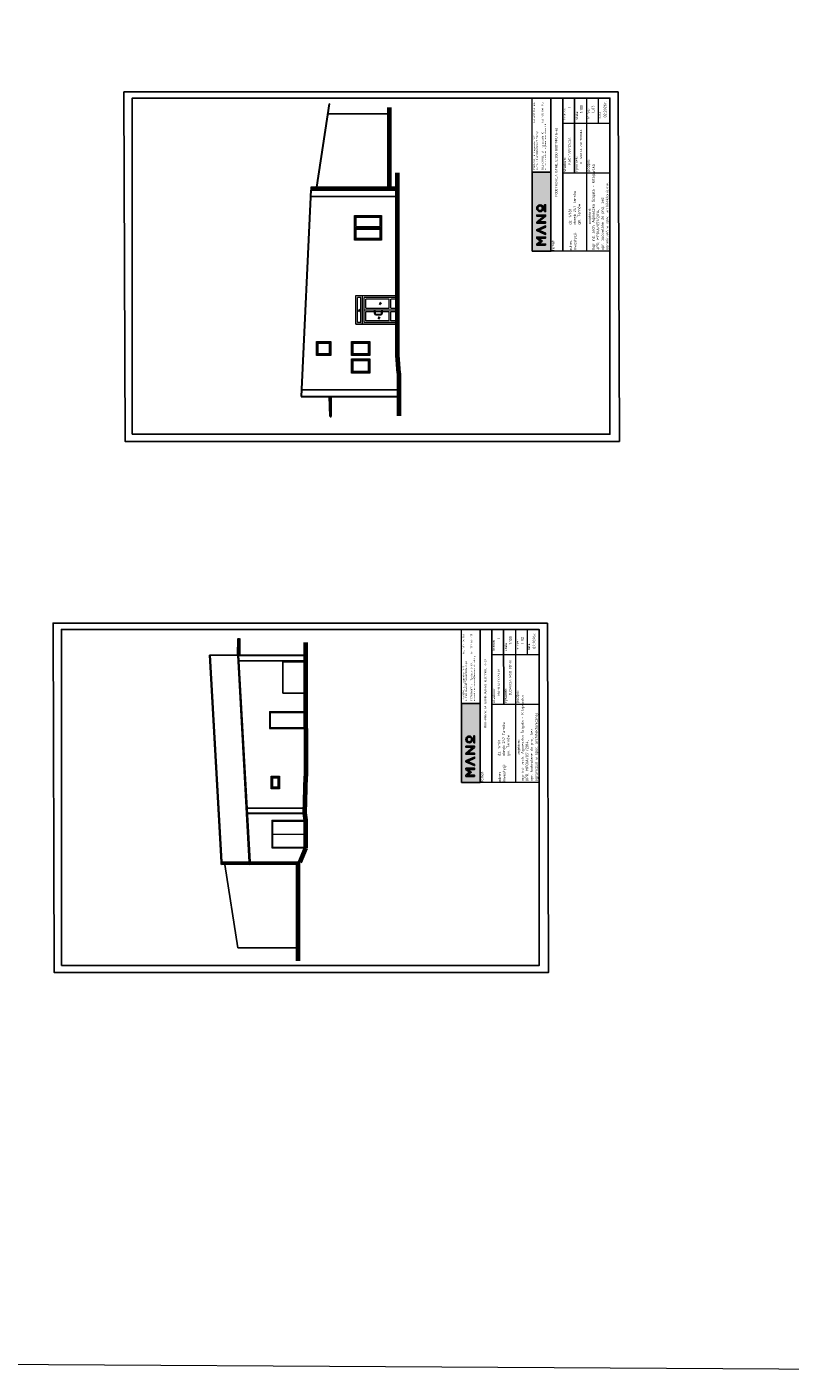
# Model space of a CAD drawing. Header units: millimetres. Extents: x -2948 to 78628, y 64669 to 215420.
# Tile 2 of 256: x 41663 to 46248, y 64669 to 72756. Entities that reach past the tile are written whole.
import ezdxf

# ---------------------------------------------------------------- set-up
doc = ezdxf.new("R2010")
doc.units = ezdxf.units.MM
for name, color, linetype in [('-rynny', 72, 'Continuous'), ('ELEKTR', 30, 'Continuous'), ('FORMATKA', 7, 'Continuous'), ('KONSTR.STALOWA', 42, 'Continuous'), ('UZIOM', 33, 'Continuous')]:
    doc.layers.add(name, color=color, linetype=linetype)
for name, color, linetype, lineweight in [('-stolarka', 103, 'Continuous', 13), ('BUDYNEK', 7, 'Continuous', 70), ('OPIS', 2, 'Continuous', 13), ('ramka', 7, 'Continuous', 0), ('SCIANY', 7, 'Continuous', 30), ('STOLARKA', 3, 'Continuous', 13), ('WYMIAR', 5, 'Continuous', 13)]:
    doc.layers.add(name, color=color, linetype=linetype, lineweight=lineweight)
doc.styles.add('100', font='isocpeur.ttf', dxfattribs={"height": 1})
doc.styles.add('agulka', font='isocpeur.ttf', dxfattribs={"height": 1})
doc.styles.add('MtXpl_Calibri_Light', font='calibril.ttf')
doc.styles.add('style2', font='romans.shx', dxfattribs={"width": 0.7})
doc.dimstyles.new('100', dxfattribs={"dimscale": 80, "dimtxt": 0.2, "dimasz": 0.2, "dimexe": 1.25, "dimexo": 0.625, "dimgap": 0.05, "dimtad": 1, "dimdec": 0, "dimdsep": 46, "dimlunit": 6, "dimtxsty": 'style2', "dimblk1": 'TICK', "dimblk2": 'TICK', "dimsah": 1, "dimcen": 0.2, "dimse1": 1, "dimse2": 1, "dimclrd": 256, "dimclrt": 2, "dimadec": 0, "dimazin": 0, "dimtfac": 1, "dimtdec": 0, "dimtix": 1, "dimtmove": 1, "dimatfit": 0, "dimldrblk": 'DOTSMALL', "dimfxl": 1, "dimtolj": 1, "dimtzin": 0, "dimarcsym": 0})

# ---------------------------------------------------------------- blocks, each defined once
blk = doc.blocks.new('G$C58D6D2C9')
at = {"layer": 'STOLARKA', "ltscale": 2}
for p, q in [((-81, 153), (-81, 10)), ((-76, 158), (-76, 5)), ((-71, 158), (-71, 5)), ((-66, 153), (-66, 10))]:
    blk.add_line(p, q, dxfattribs=at)
for points in [[(0, 0), (-147, 0), (-147, 163), (0, 163)], [(-147, 163), (0, 163), (0, 0), (-147, 0)], [(-142, 158), (-5, 158), (-5, 5), (-142, 5)]]:
    blk.add_lwpolyline(points, close=True, dxfattribs=at)
for points in [[(-81, 10), (-137, 10), (-137, 153), (-81, 153)], [(-66, 153), (-10, 153), (-10, 10), (-66, 10)]]:
    blk.add_lwpolyline(points, dxfattribs=at)
blk = doc.blocks.new('LOGO')
at = {"true_color": 0xf9f9f9}
h = blk.add_hatch(color=7, dxfattribs=at)
h.dxf.hatch_style = 1
h.paths.add_polyline_path([(-3, 131, 1), (-73, 131, 1)])
h.paths.add_polyline_path([(-62, 131, -1), (-14, 131, -1)], flags=16)
h.paths.add_polyline_path([(-118, 91), (-118, 165), (-107, 165), (-107, 76), (-119, 76), (-178, 147), (-178, 76), (-189, 76), (-189, 165), (-180, 165)])
h.paths.add_polyline_path([(-304, 76), (-265, 165), (-256, 165), (-217, 76), (-229, 76), (-261, 148), (-293, 76), (-304, 76), (-265, 165)])
h.paths.add_polyline_path([(-73, 85), (-3, 85), (-3, 76), (-73, 76)])
h.paths.add_polyline_path([(-413, 76), (-402, 76), (-402, 148), (-372, 110), (-342, 148), (-342, 76), (-331, 76), (-331, 165), (-343, 165), (-372, 128), (-402, 165), (-413, 165)])
at = {"color": 7, "true_color": 0xf9f9f9}
for points in [[(-413, 76), (-413, 165), (-402, 165), (-372, 128), (-343, 165), (-331, 165), (-331, 76)], [(-402, 76), (-402, 148), (-372, 110), (-342, 148), (-342, 76)], [(-331, 76), (-331, 165), (-343, 165), (-372, 128)], [(-304, 76), (-265, 165), (-256, 165)], [(-304, 76), (-265, 165), (-256, 165), (-217, 76)], [(-293, 76), (-261, 148), (-229, 76)], [(-265, 165), (-256, 165)], [(-217, 76), (-256, 165), (-265, 165)], [(-256, 165), (-265, 165)], [(-304, 76), (-293, 76)], [(-217, 76), (-229, 76)], [(-73, 85), (-3, 85)], [(-73, 76), (-3, 76)]]:
    blk.add_lwpolyline(points, dxfattribs=at)
for points in [[(-413, 76), (-402, 76), (-402, 148), (-372, 110), (-342, 148), (-342, 76), (-331, 76), (-331, 165), (-343, 165), (-372, 128), (-402, 165), (-413, 165), (-413, 76)], [(-304, 76), (-265, 165), (-256, 165), (-217, 76), (-229, 76), (-261, 148), (-293, 76), (-304, 76), (-265, 165)], [(-118, 91), (-118, 165), (-107, 165), (-107, 76), (-119, 76), (-178, 147), (-178, 76), (-189, 76), (-189, 165), (-180, 165), (-118, 91)], [(-73, 85), (-3, 85), (-3, 76), (-73, 76)]]:
    blk.add_lwpolyline(points, close=True, dxfattribs=at)
for radius in [34.7, 23.9]:
    blk.add_circle((-38, 131), radius, dxfattribs=at)
blk = doc.blocks.new('TICK')
at = {"color": 5}
for p, q in [((-1, 0), (1, 0)), ((0, -0.75), (0, 0.75))]:
    blk.add_line(p, q, dxfattribs=at)
at = {"const_width": 0.1}
blk.add_lwpolyline([(-0.35, -0.35), (0.35, 0.35)], dxfattribs=at)
blk = doc.blocks.new('*D848')
at = {"layer": 'Defpoints', "color": 0, "ltscale": 2, "transparency": 16777216}
for p in [(4399.3, 70695.6), (54245.7, 70695.6), (55222.3, 70764.6)]:
    blk.add_point(p, dxfattribs=at)
at = {"layer": 'WYMIAR', "lineweight": -2, "ltscale": 2, "transparency": 16777216}
blk.add_line((54245.7, 70748.6), (54245.7, 70711.6), dxfattribs=at)
at = {"layer": 'WYMIAR', "lineweight": -2, "ltscale": 2, "transparency": 16777216, "xscale": 16, "yscale": 16, "zscale": 16}
for p, rotation in [((54245.7, 70764.6), 90), ((54245.7, 70695.6), 270)]:
    blk.add_blockref('TICK', p, dxfattribs=dict(at, rotation=rotation))
at = {"layer": 'WYMIAR', "color": 2, "ltscale": 2, "transparency": 16777216, "insert": (54233.7, 70730.1), "char_height": 16, "attachment_point": 5, "rotation": 90, "style": 'style2'}
blk.add_mtext('\\A1;69', dxfattribs=at)
blk = doc.blocks.new('_DotSmall')
at = {"layer": 'OPIS', "color": 0, "const_width": 0.5}
blk.add_lwpolyline([(-0.0625, 0, 1), (0.0625, 0, 1)], format="xyb", close=True, dxfattribs=at)

msp = doc.modelspace()

# ---------------------------------------------------------------- hatches: boundary and pattern name
at = {"true_color": 0x000000, "transparency": 33554559}
h = msp.add_hatch(color=18, dxfattribs=at)
h.dxf.hatch_style = 1
h.paths.add_polyline_path([(44699.7, 71407.9), (44699.6, 71883.3), (44811.6, 71883.3), (44811.7, 71407.9)])
h = msp.add_hatch(color=18, dxfattribs=at)
h.dxf.hatch_style = 1
h.paths.add_polyline_path([(44273.8, 68216.4), (44273.7, 68691.8), (44385.7, 68691.9), (44385.8, 68216.4)])

# ---------------------------------------------------------------- linework, layer by layer
at = {"layer": '-rynny', "ltscale": 2}
for p, q in [((43370.3, 71781.2), (43370.3, 71796.2)), ((43375.4, 71794.2), (43889.8, 71794.2)), ((43375.4, 71783.2), (43889.8, 71783.2)), ((42830, 67723.1), (42830, 67738.1)), ((42835.1, 67736.1), (43291.6, 67736.1)), ((42835.1, 67725.1), (43291.6, 67725.1)), ((42999.7, 67723.1), (42999.7, 67738.1))]:
    msp.add_line(p, q, dxfattribs=at)
for centre in [(43370.3, 71788.7), (42830, 67730.6), (42999.7, 67730.6)]:
    msp.add_arc(centre, 7.5, 270, 90, dxfattribs=at)
at = {"layer": '-stolarka', "ltscale": 2}
for p, q in [((43119.6, 68643.9), (43119.6, 68540.9)), ((43119.6, 68643.9), (43339.6, 68643.9)), ((43123.6, 68637.4), (43123.6, 68547.4)), ((43123.6, 68637.4), (43333.6, 68637.4)), ((43333.6, 68637.4), (43333.6, 68547.4)), ((43339.6, 68540.9), (43339.6, 68643.9)), ((43119.6, 68540.9), (43333.6, 68540.9)), ((43123.6, 68547.4), (43333.6, 68547.4)), ((43333.6, 68540.9), (43339.6, 68540.9)), ((43135.6, 67989.9), (43135.6, 67823.9)), ((43135.6, 67989.9), (43339.6, 67989.9)), ((43139.6, 67984.9), (43139.6, 67828.9)), ((43139.6, 67984.9), (43339.6, 67984.9)), ((43339.6, 67823.9), (43339.6, 67989.9)), ((43139.6, 67906.9), (43339.6, 67906.9)), ((43135.6, 67823.9), (43339.6, 67823.9)), ((43139.6, 67828.9), (43339.6, 67828.9))]:
    msp.add_line(p, q, dxfattribs=at)
for points in [[(43403.8, 70781.2), (43403.8, 70866.2), (43488.8, 70866.2), (43488.8, 70781.2)], [(43408.8, 70786.2), (43408.8, 70861.2), (43483.8, 70861.2), (43483.8, 70786.2)], [(43413.8, 70791.2), (43413.8, 70856.2), (43478.8, 70856.2), (43478.8, 70791.2)], [(43131.6, 68177.9), (43131.6, 68254.9), (43181.6, 68254.9), (43181.6, 68177.9)], [(43136.6, 68182.9), (43136.6, 68249.9), (43176.6, 68249.9), (43176.6, 68182.9)], [(43141.6, 68187.9), (43141.6, 68244.9), (43171.6, 68244.9), (43171.6, 68187.9)]]:
    msp.add_lwpolyline(points, close=True, dxfattribs=at)
at = {"color": 18, "true_color": 0x000000, "const_width": 1.31}
for points in [[(44699.7, 71407.9), (44699.5, 72328), (44811.5, 72328.1), (44811.7, 71407.9)], [(44699.7, 71407.9), (44699.5, 72328), (44811.5, 72328.1), (44811.7, 71407.9)], [(44273.8, 68216.4), (44273.6, 69136.6), (44385.6, 69136.6), (44385.8, 68216.4)], [(44273.8, 68216.4), (44273.6, 69136.6), (44385.6, 69136.6), (44385.8, 68216.4)]]:
    msp.add_lwpolyline(points, close=True, dxfattribs=at)
for points in [[(44699.6, 71883.3), (44811.6, 71883.3)], [(44273.7, 68691.8), (44385.7, 68691.9)]]:
    msp.add_lwpolyline(points, dxfattribs=at)
at = {"color": 18, "true_color": 0x000000}
for points in [[(44699.7, 71407.9), (44699.6, 71883.3), (44811.6, 71883.3), (44811.7, 71407.9)], [(44273.8, 68216.4), (44273.7, 68691.8), (44385.7, 68691.9), (44385.8, 68216.4)]]:
    msp.add_lwpolyline(points, close=True, dxfattribs=at)
at = {"layer": 'BUDYNEK', "ltscale": 2}
for p, q in [((43841.7, 71794.2), (43841.7, 72271.1)), ((43889.8, 70781.2), (43889.8, 71878.9)), ((43841.7, 71778.2), (43841.7, 71783.2)), ((43897.8, 70676.2), (43897.8, 70420.4)), ((43339.6, 68643.9), (43339.6, 68981.9)), ((43339.6, 68540.9), (43339.6, 68643.9)), ((43339.6, 68540.9), (43339.6, 68254.9)), ((43333.8, 68031.9), (43339.6, 68254.9)), ((43339.6, 67989.9), (43333.8, 68031.9)), ((43339.6, 67823.9), (43339.6, 67989.9)), ((43302.9, 67738.9), (43339.6, 67823.9)), ((43291.6, 67738.9), (43291.6, 67144.4))]:
    msp.add_line(p, q, dxfattribs=at)
at = {"layer": 'BUDYNEK', "color": 0, "ltscale": 2}
for p, q in [((43897.8, 70676.2), (43889.8, 70781.2)), ((43339.6, 68981.9), (43339.6, 69057))]:
    msp.add_line(p, q, dxfattribs=at)
at = {"layer": 'ELEKTR', "ltscale": 2}
for p, q in [((43201.6, 68940.9), (43201.6, 68753.9)), ((43201.6, 68940.9), (43339.6, 68940.9)), ((43201.6, 68753.9), (43339.6, 68753.9))]:
    msp.add_line(p, q, dxfattribs=at)
at = {"layer": 'FORMATKA', "ltscale": 2}
for points in [[(45216.3, 72365.8), (45222.9, 70265.8), (42252.9, 70265.8), (42246.3, 72365.8)], [(42296.4, 70308.7), (42296.4, 72328.2), (45166.4, 72328.2), (45166.4, 70308.7)], [(44790.4, 69174.3), (44796.9, 67074.3), (41826.9, 67074.3), (41820.4, 69174.3)], [(41870.4, 67117.2), (41870.4, 69136.7), (44740.4, 69136.7), (44740.4, 67117.2)]]:
    msp.add_lwpolyline(points, close=True, dxfattribs=at)
at = {"layer": 'KONSTR.STALOWA', "ltscale": 2}
for p, q in [((43402.2, 71794.2), (43479.9, 72293.2)), ((43404.2, 71794.2), (43481.9, 72293.2)), ((43470.6, 72233.2), (43841.7, 72233.2)), ((43479.9, 72293.2), (43481.9, 72293.2)), ((43399.7, 71778.2), (43400.4, 71783.2)), ((43401.7, 71778.2), (43402.5, 71783.2)), ((42829.5, 67738.9), (42759.8, 68981.9)), ((42929.5, 68981.9), (42759.8, 68981.9)), ((42834.5, 67739.2), (42764.8, 68982.2)), ((42934.5, 68982.2), (43004.2, 67739.2)), ((42999.2, 67738.9), (42829.5, 67738.9)), ((42849.6, 67738.9), (42850, 67736.1)), ((42851.6, 67738.9), (42852, 67736.1)), ((42852.2, 67724.2), (42930.3, 67223.1)), ((43292.2, 67223.1), (42930.3, 67223.1))]:
    msp.add_line(p, q, dxfattribs=at)
at = {"layer": 'ramka', "color": 18, "true_color": 0x000000}
for p, q in [((44811.8, 71407.8), (44811.5, 72328.1)), ((44882.5, 72328.1), (44882.7, 71407.8)), ((44882.7, 71407.8), (44882.5, 72328.1)), ((44882.7, 71407.8), (44882.5, 72328.1)), ((44953.4, 72328.1), (44953.6, 71883.3)), ((44953.6, 71878.8), (44953.4, 72328.1)), ((45024.4, 72328.1), (45024.5, 71883.4)), ((45095.4, 72328.2), (45095.4, 72178)), ((45166.4, 72328.2), (45166.4, 72178)), ((45166.4, 72328.2), (45166.4, 71408.1)), ((44884.3, 72178), (45166.4, 72178)), ((44882.6, 71878.7), (45166.4, 71878.8)), ((45024.5, 71883.4), (45024.7, 71407.9)), ((44385.8, 68216.3), (44385.6, 69136.6)), ((44456.5, 69136.6), (44456.8, 68216.3)), ((44456.8, 68216.3), (44456.5, 69136.6)), ((44456.8, 68216.3), (44456.5, 69136.6)), ((44527.5, 69136.6), (44527.6, 68691.9)), ((44527.6, 68687.3), (44527.5, 69136.6)), ((44598.5, 69136.6), (44598.6, 68691.9)), ((44669.5, 69136.7), (44669.5, 68986.5)), ((44740.4, 69136.7), (44740.5, 68986.5)), ((44740.4, 69136.7), (44740.4, 68216.6)), ((44458.4, 68986.5), (44740.4, 68986.5)), ((44456.7, 68687.3), (44740.4, 68687.3)), ((44598.6, 68691.9), (44598.7, 68216.4))]:
    msp.add_line(p, q, dxfattribs=at)
for points in [[(44699.7, 71407.9), (44699.5, 72328), (44811.5, 72328.1), (44811.7, 71407.9)], [(44273.8, 68216.4), (44273.6, 69136.6), (44385.6, 69136.6), (44385.8, 68216.4)]]:
    msp.add_lwpolyline(points, close=True, dxfattribs=at)
for points in [[(45166.4, 71408.1), (44699.7, 71408.1)], [(44740.4, 68216.6), (44273.8, 68216.6)]]:
    msp.add_lwpolyline(points, dxfattribs=at)
at = {"layer": 'SCIANY', "ltscale": 2}
for p, q in [((43369.8, 71778.2), (43309.9, 70535.2)), ((43369.8, 71778.2), (43889.8, 71778.2)), ((43309.9, 70535.2), (43897.8, 70535.2)), ((42929.8, 68981.9), (42931.8, 69081.9)), ((42939.8, 69081.9), (42939.8, 68981.9)), ((42929.5, 68981.9), (43339.6, 68981.9)), ((42929.5, 68981.9), (42999.2, 67738.9)), ((42939.8, 68981.9), (43339.6, 68981.9)), ((42982.8, 68031.9), (43333.8, 68031.9)), ((42999.2, 67738.9), (43302.9, 67738.9))]:
    msp.add_line(p, q, dxfattribs=at)
at = {"layer": 'SCIANY'}
for p, q in [((43485.8, 70415.2), (43481.8, 70535.2)), ((43491.8, 70415.2), (43491.8, 70535.2)), ((43485.8, 70415.2), (43491.8, 70415.2))]:
    msp.add_line(p, q, dxfattribs=at)
at = {"layer": 'STOLARKA', "ltscale": 2}
for p, q in [((43793.8, 71476.7), (43793.8, 71621.7)), ((43639.8, 70970.2), (43639.8, 71142.2)), ((43639.8, 71142.2), (43889.8, 71142.2)), ((43889.8, 71141.2), (43639.8, 71141.2)), ((43649.8, 70981.2), (43649.8, 71131.2)), ((43669.8, 71131.2), (43649.8, 71131.2)), ((43669.8, 70981.2), (43669.8, 71131.2)), ((43679.8, 70971.2), (43679.8, 71141.2)), ((43689.8, 70981.2), (43689.8, 71131.2)), ((43889.8, 71131.2), (43689.8, 71131.2)), ((43699.8, 71066.2), (43699.8, 71121.2)), ((43839.8, 71121.2), (43699.8, 71121.2)), ((43779, 71094.9), (43788.4, 71087.9)), ((43782.9, 71101.8), (43793.3, 71094.3)), ((43782.9, 71095.9), (43785.8, 71093.6)), ((43839.8, 71066.2), (43839.8, 71121.2)), ((43849.8, 71066.2), (43849.8, 71121.2)), ((43879.8, 71121.2), (43849.8, 71121.2)), ((43879.8, 71066.2), (43879.8, 71121.2)), ((43652.7, 71053.2), (43662.1, 71046.2)), ((43656.6, 71060.1), (43667, 71052.6)), ((43656.6, 71054.3), (43659.5, 71051.9)), ((43689.8, 71056.2), (43889.8, 71056.2)), ((43699.8, 71066.2), (43839.8, 71066.2)), ((43699.8, 70991.2), (43699.8, 71046.2)), ((43699.8, 71046.2), (43750.3, 71046.2)), ((43750.3, 71049.1), (43750.3, 71036.1)), ((43755.3, 71049.1), (43755.3, 71036.1)), ((43755.3, 71046.2), (43794.3, 71046.2)), ((43760.3, 71031.1), (43789.3, 71031.1)), ((43760.3, 71026.1), (43789.3, 71026.1)), ((43771.2, 71008.8), (43780.6, 71001.9)), ((43775.1, 71015.7), (43785.4, 71008.2)), ((43775.1, 71009.9), (43777.9, 71007.6)), ((43794.3, 71036.1), (43794.3, 71049.1)), ((43799.3, 71036.1), (43799.3, 71049.1)), ((43799.3, 71046.2), (43839.8, 71046.2)), ((43839.8, 70991.2), (43839.8, 71046.2)), ((43849.8, 71066.2), (43879.8, 71066.2)), ((43849.8, 70991.2), (43849.8, 71046.2)), ((43849.8, 71046.2), (43879.8, 71046.2)), ((43879.8, 70991.2), (43879.8, 71046.2)), ((43889.8, 70971.2), (43639.8, 70971.2)), ((43639.8, 70970.2), (43889.8, 70970.2)), ((43669.8, 70981.2), (43649.8, 70981.2)), ((43889.8, 70981.2), (43689.8, 70981.2)), ((43839.8, 70991.2), (43699.8, 70991.2)), ((43879.8, 70991.2), (43849.8, 70991.2))]:
    msp.add_line(p, q, dxfattribs=at)
at = {"layer": 'STOLARKA', "color": 0, "ltscale": 2}
for p, q in [((42931.8, 69081.9), (42939.8, 69081.9)), ((42931.8, 68981.9), (42929.8, 68981.9)), ((43000.9, 68031.9), (43320.9, 68031.9)), ((43022.9, 67738.9), (43302.9, 67738.9))]:
    msp.add_line(p, q, dxfattribs=at)
at = {"layer": 'STOLARKA', "ltscale": 2}
for points in [[(43723.8, 70866.2), (43723.8, 70781.2), (43613.8, 70781.2), (43613.8, 70866.2)], [(43718.8, 70861.2), (43718.8, 70786.2), (43618.8, 70786.2), (43618.8, 70861.2)], [(43713.8, 70856.2), (43713.8, 70791.2), (43623.8, 70791.2), (43623.8, 70856.2)], [(43723.8, 70761.2), (43723.8, 70676.2), (43613.8, 70676.2), (43613.8, 70761.2)], [(43718.8, 70756.2), (43718.8, 70681.2), (43618.8, 70681.2), (43618.8, 70756.2)], [(43713.8, 70751.2), (43713.8, 70686.2), (43623.8, 70686.2), (43623.8, 70751.2)]]:
    msp.add_lwpolyline(points, close=True, dxfattribs=at)
for centre, radius, start, end in [((43752.8, 71049.1), 2.5, 0, 180), ((43760.3, 71036.1), 10, 180, 270), ((43760.3, 71036.1), 5, 180, 270), ((43789.3, 71036.1), 5, 270, 0), ((43789.3, 71036.1), 10, 270, 0), ((43796.8, 71049.1), 2.5, 0, 180)]:
    msp.add_arc(centre, radius, start, end, dxfattribs=at)
at = {"layer": 'UZIOM'}
for p, q in [((43367.9, 71738.2), (43889.8, 71738.2)), ((43311.8, 70575.2), (43897.8, 70575.2))]:
    msp.add_line(p, q, dxfattribs=at)
at = {"layer": 'UZIOM', "ltscale": 2}
for p, q in [((43339.6, 68948.5), (42931.3, 68948.5)), ((42981.1, 68061.9), (43334.5, 68061.9))]:
    msp.add_line(p, q, dxfattribs=at)
at = {"layer": 'WYMIAR', "color": 3, "ltscale": 2}
msp.add_lwpolyline([(35374.9, 64756.8), (35374.9, 95942.6), (50231.7, 95854.4), (50231.7, 64668.6)], close=True, dxfattribs=at)

# ---------------------------------------------------------------- block references
at = {"color": 18, "true_color": 0x000000, "xscale": 0.591392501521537, "yscale": 0.591392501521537, "zscale": 0.591392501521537, "rotation": 90.01203200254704}
for p in [(44823.9, 71689.4), (44398, 68497.9)]:
    msp.add_blockref('LOGO', p, dxfattribs=at)
at = {"layer": 'STOLARKA', "ltscale": 2, "rotation": 90}
msp.add_blockref('G$C58D6D2C9', (43793.8, 71622.7), dxfattribs=at)

# ---------------------------------------------------------------- texts
at = {"color": 18, "true_color": 0x000000, "char_height": 9.857, "attachment_point": 1, "rotation": 90.01203, "style": '100'}
for insert in [(44706.6, 71897.1), (44280.6, 68705.6)]:
    msp.add_mtext_dynamic_manual_height_columns('{\\W1.25;TARNÓW, ul. Legionów 18/1^I^I tel. 607 106 166\\Pe-mail: biuro@manoarchitekci.pl\\P\\PCIĘŻKOWICE, ul. Tysiąclecia 10,^I^I tel. 792 641 175\\Pe-mail: ciezkowice@manoarchitekci.pl}', width=425.673, gutter_width=48.7, heights=[0], dxfattribs=dict(at, insert=insert))
at = {"layer": 'ramka', "color": 18, "linetype": 'ByBlock', "true_color": 0x000000}
for s, height, style, p in [('02.2026r.', 16.26, 'agulka', (45144.5, 72212.1)), ('branża:', 13.31, 'agulka', (44899, 72200.3)), ('I', 16.3, 'agulka', (44930.9, 72268.3)), ('skala:', 13.31, 'agulka', (44973.6, 72198.2)), ('nr rys.:', 13.31, 'agulka', (45042.6, 72201.9)), ('data:', 13.31, 'agulka', (45111.2, 72202.9)), ('INWENTARYZACJA', 13.308, 'agulka', (44929.8, 71925.5)), ('stadium:', 16.26, 'agulka', (44902, 71885.5)), ('rysunek:', 16.26, 'agulka', (44973, 71885.5)), ('podpis:', 16.26, 'agulka', (45044, 71885.5)), ('mgr inż. arch. Agnieszka Ścigała - Kitajewska', 16.265, 'agulka', (45074.4, 71414.9)), ('ograniczeń w spec. architektonicznej', 16.265, 'agulka', (45157.3, 71415)), ('projektant', 13.31, 'MtXpl_Calibri_Light', (45049.8, 71573.1)), (':', 13.3, 'MtXpl_Calibri_Light', (45049.8, 71661.1)), ('upr. budowlane do proj. bez', 16.265, 'agulka', (45128.6, 71415)), ('UPR. MPOIA/051/2014,', 16.265, 'agulka', (45101.5, 71415)), ('inwestycji:', 16.265, 'agulka', (44963.8, 71411)), ('temat:', 16.26, 'agulka', (44831.2, 71411)), ('adres', 16.26, 'agulka', (44936.7, 71411)), ('branża:', 13.31, 'agulka', (44473, 69008.9)), ('I', 16.3, 'agulka', (44505, 69076.8)), ('02.2026r.', 16.26, 'agulka', (44718.6, 69020.6)), ('skala:', 13.31, 'agulka', (44547.6, 69006.7)), ('nr rys.:', 13.31, 'agulka', (44616.7, 69010.5)), ('data:', 13.31, 'agulka', (44685.3, 69011.4)), ('INWENTARYZACJA', 13.308, 'agulka', (44503.9, 68734)), ('stadium:', 16.26, 'agulka', (44476.1, 68694)), ('rysunek:', 16.26, 'agulka', (44547, 68694)), ('podpis:', 16.26, 'agulka', (44618, 68694)), ('mgr inż. arch. Agnieszka Ścigała - Kitajewska', 16.265, 'agulka', (44648.5, 68223.5)), ('ograniczeń w spec. architektonicznej', 16.265, 'agulka', (44731.4, 68223.5)), ('upr. budowlane do proj. bez', 16.265, 'agulka', (44702.7, 68223.5)), ('projektant', 13.31, 'MtXpl_Calibri_Light', (44623.9, 68381.6)), (':', 13.3, 'MtXpl_Calibri_Light', (44623.9, 68469.6)), ('UPR. MPOIA/051/2014,', 16.265, 'agulka', (44675.6, 68223.5)), ('temat:', 16.26, 'agulka', (44405.2, 68219.5)), ('adres', 16.26, 'agulka', (44510.8, 68219.5)), ('inwestycji:', 16.265, 'agulka', (44537.9, 68219.6))]:
    msp.add_text(s, height=height, rotation=90.01631, dxfattribs=dict(at, style=style)).set_placement(p)
at = {"layer": 'ramka', "color": 1, "linetype": 'ByBlock', "style": 'agulka'}
for s, height, p in [('1:100', 16.26, (45002.4, 72238)), ('I_03', 16.26, (45073, 72240.5)), ('ELEWACJA ZACHODNIA', 13.308, (44999.2, 71931)), ('1:100', 16.26, (44576.4, 69046.6)), ('I_02', 16.26, (44647, 69049)), ('ELEWACJA WSCHODNIA ', 13.308, (44573.3, 68741.2))]:
    msp.add_text(s, height=height, rotation=90.01631, dxfattribs=at).set_placement(p)
at = {"layer": 'ramka', "color": 1, "transparency": 33554687, "char_height": 13.065, "width": 772.501, "attachment_point": 1, "rotation": 90, "style": '100'}
for insert in [(44836.8, 71527), (44410.8, 68335.6)]:
    msp.add_mtext('\\pi207.26;MODERNIZACJA ISTNIEJĄCEGO BUDYNKU B-62', dxfattribs=dict(at, insert=insert))
at = {"layer": 'ramka', "color": 18, "true_color": 0x000000, "transparency": 33554687, "char_height": 16.13, "width": 853.618, "attachment_point": 1, "rotation": 90, "style": '100'}
for insert in [(44918.3, 71568.1), (44492.4, 68376.6)]:
    msp.add_mtext('{\\C256;dz. 1/181\\Pobręb 247 Tarnów\\Pgm. Tarnów}', dxfattribs=dict(at, insert=insert))

# ---------------------------------------------------------------- dimensions: what is measured, and where the dimension line sits
at = {"layer": 'WYMIAR', "ltscale": 2}
dim = msp.add_linear_dim(base=(54245.7, 70695.6), p1=(55222.3, 70764.6), p2=(4399.3, 70695.6), angle=90, dimstyle='100', dxfattribs=at)
dim.commit()
dim.dimension.update_dxf_attribs({"geometry": '*D848', "text_midpoint": (54233.7, 70730.1)})

doc.saveas('drawing.dxf')
